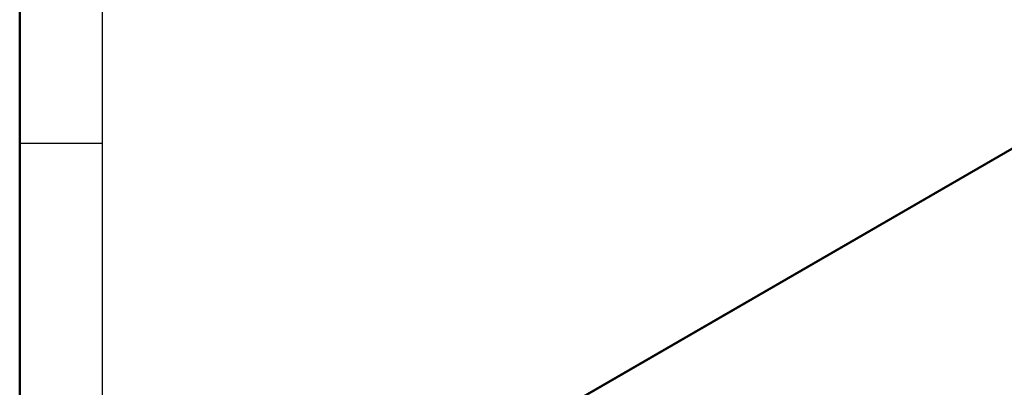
# Paper-space layout 'Specification Drawing' of a CAD drawing. Header units: millimetres. Extents: x 0 to 420, y 0 to 297.
# Tile 14 of 38: x 0 to 78, y 129 to 158. Entities that reach past the tile are written whole.
import ezdxf

# ---------------------------------------------------------------- set-up
doc = ezdxf.new("R2010")
doc.units = ezdxf.units.MM
doc.layers.add('BOARDER', color=7, linetype='Continuous', lineweight=25)

psp = doc.layouts.new('Specification Drawing')

# ---------------------------------------------------------------- linework, layer by layer
at = {"color": 7, "linetype": 'Continuous', "lineweight": 25}
for p, q in [((86.2516, 152.8445), (41.971, 127.2818)), ((42.0601, 127.2732), (86.3405, 152.8357))]:
    psp.add_line(p, q, dxfattribs=at)
at = {"layer": 'BOARDER', "linetype": 'Continuous', "lineweight": 50}
psp.add_line((0, 0), (0, 297), dxfattribs=at)
at = {"layer": 'BOARDER'}
for p, q in [((6.5, 290.5), (6.5, 6.5)), ((6.5, 148.6), (0, 148.6))]:
    psp.add_line(p, q, dxfattribs=at)

doc.saveas('drawing.dxf')
